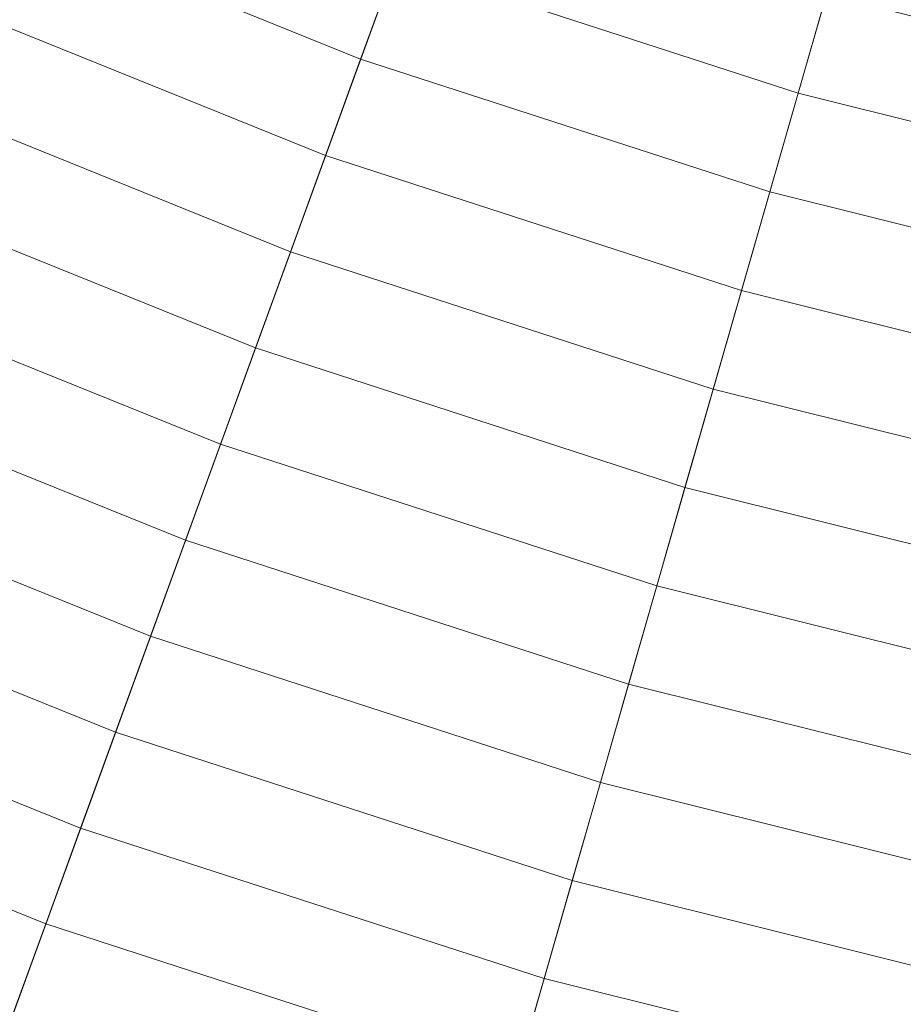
# Model space of a CAD drawing. Header units: centimetres. Extents: x -3.03 to 4.16, y -5.77 to 1.42.
# Tile 145 of 256: x -0.11 to 0.13, y -4.04 to -3.77. Entities that reach past the tile are written whole.
import ezdxf

# ---------------------------------------------------------------- set-up
doc = ezdxf.new("R2010")
doc.units = ezdxf.units.CM
doc.header["$LTSCALE"] = 2.54
doc.layers.add('Lucido design-1', color=7, linetype='Continuous')

# ---------------------------------------------------------------- blocks, each defined once
blk = doc.blocks.new('Gruppo-1')
at = {"color": 142, "linetype": 'Continuous', "lineweight": 9}
for points in [[(-2.66938, -3.7537, 37.14766), (-2.55146, -3.97548, 37.14766), (0.56317, -2.17725, 37.14766), (0.5631, -2.17712, 37.14766)], [(-2.55146, -3.97548, 37.14766), (-2.41836, -4.1885, 37.14766), (0.56325, -2.17738, 37.14766), (0.56317, -2.17725, 37.14766)], [(-2.41836, -4.1885, 37.14766), (-2.27072, -4.39171, 37.14766), (0.56334, -2.1775, 37.14766), (0.56325, -2.17738, 37.14766)], [(-2.27072, -4.39171, 37.14766), (-2.10926, -4.58412, 37.14766), (0.56343, -2.17762, 37.14766), (0.56334, -2.1775, 37.14766)], [(-2.10926, -4.58412, 37.14766), (-1.93478, -4.76481, 37.14766), (0.56354, -2.17773, 37.14766), (0.56343, -2.17762, 37.14766)], [(-1.93478, -4.76481, 37.14766), (-1.74811, -4.93288, 37.14766), (0.56365, -2.17783, 37.14766), (0.56354, -2.17773, 37.14766)], [(-1.74811, -4.93288, 37.14766), (-1.55018, -5.08752, 37.14766), (0.56377, -2.17792, 37.14766), (0.56365, -2.17783, 37.14766)], [(-1.55018, -5.08752, 37.14766), (-1.34194, -5.22798, 37.14766), (0.56389, -2.178, 37.14766), (0.56377, -2.17792, 37.14766)], [(-1.34194, -5.22798, 37.14766), (-1.12441, -5.35357, 37.14766), (0.56403, -2.17808, 37.14766), (0.56389, -2.178, 37.14766)], [(-1.12441, -5.35357, 37.14766), (-0.89865, -5.46368, 37.14766), (0.56416, -2.17815, 37.14766), (0.56403, -2.17808, 37.14766)], [(-0.89865, -5.46368, 37.14766), (-0.66576, -5.55777, 37.14766), (0.5643, -2.1782, 37.14766), (0.56416, -2.17815, 37.14766)], [(-0.66576, -5.55777, 37.14766), (-0.42688, -5.63539, 37.14766), (0.56444, -2.17825, 37.14766), (0.5643, -2.1782, 37.14766)], [(-0.42688, -5.63539, 37.14766), (-0.18316, -5.69616, 37.14766), (0.56459, -2.17828, 37.14766), (0.56444, -2.17825, 37.14766)], [(-0.18316, -5.69616, 37.14766), (0.06421, -5.73977, 37.14766), (0.56474, -2.17831, 37.14766), (0.56459, -2.17828, 37.14766)], [(0.06421, -5.73977, 37.14766), (0.31401, -5.76603, 37.14766), (0.56489, -2.17833, 37.14766), (0.56474, -2.17831, 37.14766)], [(-0.118, -3.7103, 38.05515), (-0.00932, -3.75421, 38.05515), (-0.01905, -3.78095, 38.04871), (-0.12957, -3.73629, 38.04871)], [(0.00042, -3.72745, 38.0615), (0.11001, -3.76305, 38.0615), (0.10216, -3.79043, 38.05515), (-0.00932, -3.75421, 38.05515)], [(0.11786, -3.73566, 38.06774), (0.22774, -3.76305, 38.06774), (0.22181, -3.79093, 38.0615), (0.11001, -3.76305, 38.0615)], [(-0.12957, -3.73629, 38.04871), (-0.01905, -3.78095, 38.04871), (-0.02878, -3.80767, 38.04217), (-0.14114, -3.76227, 38.04217)], [(-0.00932, -3.75421, 38.05515), (0.10216, -3.79043, 38.05515), (0.09432, -3.81778, 38.04871), (-0.01905, -3.78095, 38.04871)], [(-0.14114, -3.76227, 38.04217), (-0.02878, -3.80767, 38.04217), (-0.03849, -3.83436, 38.03553), (-0.15269, -3.78822, 38.03553)], [(0.11001, -3.76305, 38.0615), (0.22181, -3.79093, 38.0615), (0.21589, -3.81878, 38.05515), (0.10216, -3.79043, 38.05515)], [(-0.01905, -3.78095, 38.04871), (0.09432, -3.81778, 38.04871), (0.08648, -3.84511, 38.04217), (-0.02878, -3.80767, 38.04217)], [(-0.15269, -3.78822, 38.03553), (-0.03849, -3.83436, 38.03553), (-0.0482, -3.86104, 38.02879), (-0.16424, -3.81416, 38.02879)], [(0.10216, -3.79043, 38.05515), (0.21589, -3.81878, 38.05515), (0.20998, -3.84662, 38.04871), (0.09432, -3.81778, 38.04871)], [(-0.02878, -3.80767, 38.04217), (0.08648, -3.84511, 38.04217), (0.07865, -3.87242, 38.03553), (-0.03849, -3.83436, 38.03553)], [(-0.16424, -3.81416, 38.02879), (-0.0482, -3.86104, 38.02879), (-0.0579, -3.88769, 38.02196), (-0.17577, -3.84007, 38.02196)], [(0.09432, -3.81778, 38.04871), (0.20998, -3.84662, 38.04871), (0.20406, -3.87443, 38.04217), (0.08648, -3.84511, 38.04217)], [(-0.03849, -3.83436, 38.03553), (0.07865, -3.87242, 38.03553), (0.07082, -3.89971, 38.02879), (-0.0482, -3.86104, 38.02879)], [(-0.17577, -3.84007, 38.02196), (-0.0579, -3.88769, 38.02196), (-0.0676, -3.91432, 38.01503), (-0.1873, -3.86596, 38.01503)], [(0.08648, -3.84511, 38.04217), (0.20406, -3.87443, 38.04217), (0.19816, -3.90222, 38.03553), (0.07865, -3.87242, 38.03553)], [(-0.0482, -3.86104, 38.02879), (0.07082, -3.89971, 38.02879), (0.063, -3.92698, 38.02196), (-0.0579, -3.88769, 38.02196)], [(-0.1873, -3.86596, 38.01503), (-0.0676, -3.91432, 38.01503), (-0.07728, -3.94094, 38.008), (-0.19882, -3.89183, 38.008)], [(0.07865, -3.87242, 38.03553), (0.19816, -3.90222, 38.03553), (0.19225, -3.92999, 38.02879), (0.07082, -3.89971, 38.02879)], [(-0.0579, -3.88769, 38.02196), (0.063, -3.92698, 38.02196), (0.05519, -3.95422, 38.01503), (-0.0676, -3.91432, 38.01503)], [(-0.19882, -3.89183, 38.008), (-0.07728, -3.94094, 38.008), (-0.08696, -3.96752, 38.00087), (-0.21033, -3.91768, 38.00087)], [(0.07082, -3.89971, 38.02879), (0.19225, -3.92999, 38.02879), (0.18636, -3.95773, 38.02196), (0.063, -3.92698, 38.02196)], [(-0.0676, -3.91432, 38.01503), (0.05519, -3.95422, 38.01503), (0.04739, -3.98144, 38.008), (-0.07728, -3.94094, 38.008)], [(-0.21033, -3.91768, 38.00087), (-0.08696, -3.96752, 38.00087), (-0.09663, -3.99409, 37.99364), (-0.22183, -3.9435, 37.99364)], [(0.063, -3.92698, 38.02196), (0.18636, -3.95773, 38.02196), (0.18047, -3.98545, 38.01503), (0.05519, -3.95422, 38.01503)], [(-0.07728, -3.94094, 38.008), (0.04739, -3.98144, 38.008), (0.03959, -4.00864, 38.00087), (-0.08696, -3.96752, 38.00087)], [(-0.22183, -3.9435, 37.99364), (-0.09663, -3.99409, 37.99364), (-0.10629, -4.02063, 37.98631), (-0.23332, -3.96931, 37.98631)], [(0.05519, -3.95422, 38.01503), (0.18047, -3.98545, 38.01503), (0.17458, -4.01315, 38.008), (0.04739, -3.98144, 38.008)], [(-0.08696, -3.96752, 38.00087), (0.03959, -4.00864, 38.00087), (0.0318, -4.03582, 37.99364), (-0.09663, -3.99409, 37.99364)], [(-0.23332, -3.96931, 37.98631), (-0.10629, -4.02063, 37.98631), (-0.11594, -4.04715, 37.97888), (-0.24479, -3.99509, 37.97888)], [(0.04739, -3.98144, 38.008), (0.17458, -4.01315, 38.008), (0.16869, -4.04083, 38.00087), (0.03959, -4.00864, 38.00087)], [(-0.09663, -3.99409, 37.99364), (0.0318, -4.03582, 37.99364), (0.02401, -4.06297, 37.98631), (-0.10629, -4.02063, 37.98631)], [(0.03959, -4.00864, 38.00087), (0.16869, -4.04083, 38.00087), (0.16282, -4.06848, 37.99364), (0.0318, -4.03582, 37.99364)], [(-0.10629, -4.02063, 37.98631), (0.02401, -4.06297, 37.98631), (0.01623, -4.09009, 37.97888), (-0.11594, -4.04715, 37.97888)], [(0.0318, -4.03582, 37.99364), (0.16282, -4.06848, 37.99364), (0.15694, -4.09611, 37.98631), (0.02401, -4.06297, 37.98631)]]:
    blk.add_3dface(points, dxfattribs=at)

msp = doc.modelspace()

# ---------------------------------------------------------------- block references
at = {"layer": 'Lucido design-1', "color": 7}
msp.add_blockref('Gruppo-1', (0, 0), dxfattribs=at)

doc.saveas('drawing.dxf')
